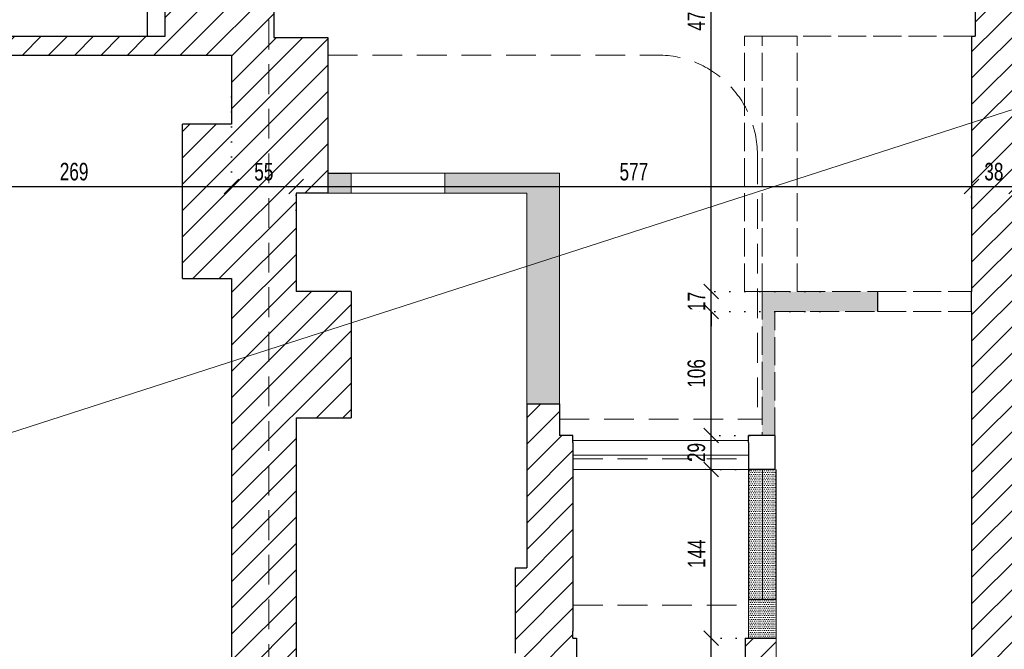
# Model space of a CAD drawing. Header units: millimetres. Extents: x 11149 to 111407, y -107619 to -23630.
# Tile 99 of 245: x 12814 to 13655, y -29240 to -28702. Entities that reach past the tile are written whole.
import ezdxf

# ---------------------------------------------------------------- set-up
doc = ezdxf.new("R2010")
doc.units = ezdxf.units.MM
doc.header["$LTSCALE"] = 2
for name, pattern in [('ACAD_ISO02W100', [15, 12, -3]), ('DOT', [6.35, 0, -6.35]), ('HIDDENX2', [19.05, 12.7, -6.35])]:
    doc.linetypes.add(name, pattern=pattern)
doc.layers.get('0').update_dxf_attribs({"plot": 0})
doc.layers.get('Defpoints').update_dxf_attribs({"color": 1})
for name, color, linetype in [('3DPLAN_A_KRESKOWANIE 1', 253, 'Continuous'), ('3DPLAN_K_DZIAŁOWA NISKIE', 134, 'Continuous'), ('3DPLAN_K_NOŚNA', 7, 'Continuous'), ('A_SCHODY', 6, 'Continuous')]:
    doc.layers.add(name, color=color, linetype=linetype)
for name, color, linetype, lineweight in [('3DPLAN_A_OKNA', 153, 'Continuous', 5), ('3DPLAN_A_WYSOKOŚCI ZMIANA', 144, 'HIDDENX2', 5), ('A_WYBURZENIA', 6, 'Continuous', 0), ('A_ściany mur', 2, 'Continuous', 30), ('AW_CERAMIKA', 6, 'Continuous', 9), ('e-cad_wymiary', 4, 'Continuous', 9), ('Opisy', 7, 'Continuous', 13)]:
    doc.layers.add(name, color=color, linetype=linetype, lineweight=lineweight)
doc.styles.add('e-cad_1', font='arial.ttf', dxfattribs={"width": 0.7})
doc.dimstyles.new('e-cad_1_100_[cm]', dxfattribs={"dimscale": 10, "dimtxt": 1.5, "dimasz": 1.25, "dimexe": 1.25, "dimexo": 0.625, "dimgap": 0.5, "dimtad": 1, "dimdec": 0, "dimrnd": 1, "dimzin": 1, "dimtxsty": 'e-cad_1', "dimblk": 'OBLIQUE', "dimcen": 2.5, "dimclrd": 256, "dimclre": 252, "dimclrt": 7, "dimadec": 0, "dimazin": 0, "dimtfac": 1, "dimtix": 1, "dimtmove": 2, "dimatfit": 3, "dimldrblk": 'NONE', "dimfxl": 60, "dimfxlon": 1, "dimarcsym": 0})
pattern_1 = [(0, (-3728.1577, -5249.0212), (0.79375, 1.5875), [0, -1.5875])]

# ---------------------------------------------------------------- blocks, each defined once
blk = doc.blocks.new('_OBLIQUE')
at = {"color": 0, "linetype": 'ByBlock', "lineweight": -2}
blk.add_line((-0.5, -0.5), (0.5, 0.5), dxfattribs=at)
blk = doc.blocks.new('*D425')
at = {"layer": 'Defpoints', "color": 0}
for p in [(13404.6, -29229.89), (13445.02, -29229.89), (13499.99, -29316.89)]:
    blk.add_point(p, dxfattribs=at)
at = {"layer": 'e-cad_wymiary', "color": 252, "linetype": 'DOT', "lineweight": -2}
for p, q in [((13438.77, -29229.89), (13392.1, -29229.89)), ((13493.74, -29316.89), (13392.1, -29316.89))]:
    blk.add_line(p, q, dxfattribs=at)
at = {"layer": 'e-cad_wymiary', "lineweight": -2}
blk.add_line((13404.6, -29316.89), (13404.6, -29229.89), dxfattribs=at)
at = {"layer": 'e-cad_wymiary', "lineweight": -2, "xscale": 12.5, "yscale": 12.5, "zscale": 12.5}
for p, rotation in [((13404.6, -29229.89), 90), ((13404.6, -29316.89), 270)]:
    blk.add_blockref('_OBLIQUE', p, dxfattribs=dict(at, rotation=rotation))
at = {"layer": 'e-cad_wymiary', "color": 7, "insert": (13391.94, -29273.39), "char_height": 15, "attachment_point": 5, "rotation": 90, "style": 'e-cad_1'}
blk.add_mtext('87', dxfattribs=at)
blk = doc.blocks.new('_None')
blk = doc.blocks.new('*D426')
at = {"layer": 'Defpoints', "color": 0}
for p in [(13404.6, -29085.89), (13444.49, -29085.89), (13445.02, -29229.89)]:
    blk.add_point(p, dxfattribs=at)
at = {"layer": 'e-cad_wymiary', "color": 252, "linetype": 'DOT', "lineweight": -2}
for p, q in [((13438.24, -29085.89), (13392.1, -29085.89)), ((13438.77, -29229.89), (13392.1, -29229.89))]:
    blk.add_line(p, q, dxfattribs=at)
at = {"layer": 'e-cad_wymiary', "lineweight": -2}
blk.add_line((13404.6, -29229.89), (13404.6, -29085.89), dxfattribs=at)
at = {"layer": 'e-cad_wymiary', "lineweight": -2, "xscale": 12.5, "yscale": 12.5, "zscale": 12.5}
for p, rotation in [((13404.6, -29085.89), 90), ((13404.6, -29229.89), 270)]:
    blk.add_blockref('_OBLIQUE', p, dxfattribs=dict(at, rotation=rotation))
at = {"layer": 'e-cad_wymiary', "color": 7, "insert": (13392.07, -29157.89), "char_height": 15, "attachment_point": 5, "rotation": 90, "style": 'e-cad_1'}
blk.add_mtext('144', dxfattribs=at)
blk = doc.blocks.new('*D427')
at = {"layer": 'Defpoints', "color": 0}
for p in [(13404.6, -29056.89), (13443.72, -29056.89), (13444.49, -29085.89)]:
    blk.add_point(p, dxfattribs=at)
at = {"layer": 'e-cad_wymiary', "color": 252, "linetype": 'DOT', "lineweight": -2}
for p, q in [((13437.47, -29056.89), (13392.1, -29056.89)), ((13438.24, -29085.89), (13392.1, -29085.89))]:
    blk.add_line(p, q, dxfattribs=at)
at = {"layer": 'e-cad_wymiary', "lineweight": -2}
blk.add_line((13404.6, -29085.89), (13404.6, -29056.89), dxfattribs=at)
at = {"layer": 'e-cad_wymiary', "lineweight": -2, "xscale": 12.5, "yscale": 12.5, "zscale": 12.5}
for p, rotation in [((13404.6, -29056.89), 90), ((13404.6, -29085.89), 270)]:
    blk.add_blockref('_OBLIQUE', p, dxfattribs=dict(at, rotation=rotation))
at = {"layer": 'e-cad_wymiary', "color": 7, "insert": (13391.94, -29071.39), "char_height": 15, "attachment_point": 5, "rotation": 90, "style": 'e-cad_1'}
blk.add_mtext('29', dxfattribs=at)
blk = doc.blocks.new('*D428')
at = {"layer": 'Defpoints', "color": 0}
for p in [(13404.6, -28950.89), (13503.49, -28950.89), (13443.72, -29056.89)]:
    blk.add_point(p, dxfattribs=at)
at = {"layer": 'e-cad_wymiary', "color": 252, "linetype": 'DOT', "lineweight": -2}
for p, q in [((13497.24, -28950.89), (13392.1, -28950.89)), ((13437.47, -29056.89), (13392.1, -29056.89))]:
    blk.add_line(p, q, dxfattribs=at)
at = {"layer": 'e-cad_wymiary', "lineweight": -2}
blk.add_line((13404.6, -29056.89), (13404.6, -28950.89), dxfattribs=at)
at = {"layer": 'e-cad_wymiary', "lineweight": -2, "xscale": 12.5, "yscale": 12.5, "zscale": 12.5}
for p, rotation in [((13404.6, -28950.89), 90), ((13404.6, -29056.89), 270)]:
    blk.add_blockref('_OBLIQUE', p, dxfattribs=dict(at, rotation=rotation))
at = {"layer": 'e-cad_wymiary', "color": 7, "insert": (13391.94, -29003.89), "char_height": 15, "attachment_point": 5, "rotation": 90, "style": 'e-cad_1'}
blk.add_mtext('106', dxfattribs=at)
blk = doc.blocks.new('*D429')
at = {"layer": 'Defpoints', "color": 0}
for p in [(13404.6, -28933.89), (13503.49, -28933.89), (13503.49, -28950.89)]:
    blk.add_point(p, dxfattribs=at)
at = {"layer": 'e-cad_wymiary', "lineweight": -2}
for p, q in [((13404.6, -28933.89), (13404.6, -28921.39)), ((13404.6, -28950.89), (13404.6, -28933.89)), ((13404.6, -28950.89), (13404.6, -28963.39))]:
    blk.add_line(p, q, dxfattribs=at)
at = {"layer": 'e-cad_wymiary', "color": 252, "linetype": 'DOT', "lineweight": -2}
for p, q in [((13497.24, -28933.89), (13392.1, -28933.89)), ((13497.24, -28950.89), (13392.1, -28950.89))]:
    blk.add_line(p, q, dxfattribs=at)
at = {"layer": 'e-cad_wymiary', "lineweight": -2, "xscale": 12.5, "yscale": 12.5, "zscale": 12.5}
for p, rotation in [((13404.6, -28933.89), 270), ((13404.6, -28950.89), 90)]:
    blk.add_blockref('_OBLIQUE', p, dxfattribs=dict(at, rotation=rotation))
at = {"layer": 'e-cad_wymiary', "color": 7, "insert": (13392.07, -28942.39), "char_height": 15, "attachment_point": 5, "rotation": 90, "style": 'e-cad_1'}
blk.add_mtext('17', dxfattribs=at)
blk = doc.blocks.new('*D430')
at = {"layer": 'Defpoints', "color": 0}
for p in [(13404.6, -28463.89), (13508.93, -28463.89), (13503.49, -28933.89)]:
    blk.add_point(p, dxfattribs=at)
at = {"layer": 'e-cad_wymiary', "color": 252, "linetype": 'DOT', "lineweight": -2}
for p, q in [((13502.68, -28463.89), (13392.1, -28463.89)), ((13497.24, -28933.89), (13392.1, -28933.89))]:
    blk.add_line(p, q, dxfattribs=at)
at = {"layer": 'e-cad_wymiary', "lineweight": -2}
blk.add_line((13404.6, -28933.89), (13404.6, -28463.89), dxfattribs=at)
at = {"layer": 'e-cad_wymiary', "lineweight": -2, "xscale": 12.5, "yscale": 12.5, "zscale": 12.5}
for p, rotation in [((13404.6, -28463.89), 90), ((13404.6, -28933.89), 270)]:
    blk.add_blockref('_OBLIQUE', p, dxfattribs=dict(at, rotation=rotation))
at = {"layer": 'e-cad_wymiary', "color": 7, "insert": (13391.94, -28698.89), "char_height": 15, "attachment_point": 5, "rotation": 90, "style": 'e-cad_1'}
blk.add_mtext('470', dxfattribs=at)
blk = doc.blocks.new('*D490')
at = {"layer": 'Defpoints', "color": 0}
for p in [(12994.84, -28761.39), (12725.84, -28798.19), (12994.84, -28844.22)]:
    blk.add_point(p, dxfattribs=at)
at = {"layer": 'e-cad_wymiary', "color": 252, "linetype": 'DOT', "lineweight": -2}
for p, q in [((12994.84, -28767.64), (12994.84, -28856.72)), ((12725.84, -28804.44), (12725.84, -28856.72))]:
    blk.add_line(p, q, dxfattribs=at)
at = {"layer": 'e-cad_wymiary', "lineweight": -2}
blk.add_line((12725.84, -28844.22), (12994.84, -28844.22), dxfattribs=at)
at = {"layer": 'e-cad_wymiary', "lineweight": -2, "xscale": 12.5, "yscale": 12.5, "zscale": 12.5, "rotation": 180}
blk.add_blockref('_OBLIQUE', (12725.84, -28844.22), dxfattribs=at)
at = {"layer": 'e-cad_wymiary', "lineweight": -2, "xscale": 12.5, "yscale": 12.5, "zscale": 12.5}
blk.add_blockref('_OBLIQUE', (12994.84, -28844.22), dxfattribs=at)
at = {"layer": 'e-cad_wymiary', "color": 7, "insert": (12860.34, -28831.56), "char_height": 15, "attachment_point": 5, "style": 'e-cad_1'}
blk.add_mtext('269', dxfattribs=at)
blk = doc.blocks.new('*D491')
at = {"layer": 'Defpoints', "color": 0}
for p in [(12994.84, -28761.39), (13049.99, -28844.22), (13049.99, -28870.59)]:
    blk.add_point(p, dxfattribs=at)
at = {"layer": 'e-cad_wymiary', "color": 252, "linetype": 'DOT', "lineweight": -2}
for p, q in [((12994.84, -28767.64), (12994.84, -28856.72)), ((13049.99, -28864.34), (13049.99, -28831.72))]:
    blk.add_line(p, q, dxfattribs=at)
at = {"layer": 'e-cad_wymiary', "lineweight": -2}
blk.add_line((12994.84, -28844.22), (13049.99, -28844.22), dxfattribs=at)
at = {"layer": 'e-cad_wymiary', "lineweight": -2, "xscale": 12.5, "yscale": 12.5, "zscale": 12.5, "rotation": 180}
blk.add_blockref('_OBLIQUE', (12994.84, -28844.22), dxfattribs=at)
at = {"layer": 'e-cad_wymiary', "lineweight": -2, "xscale": 12.5, "yscale": 12.5, "zscale": 12.5}
blk.add_blockref('_OBLIQUE', (13049.99, -28844.22), dxfattribs=at)
at = {"layer": 'e-cad_wymiary', "color": 7, "insert": (13022.41, -28831.59), "char_height": 15, "attachment_point": 5, "style": 'e-cad_1'}
blk.add_mtext('55', dxfattribs=at)
blk = doc.blocks.new('*D492')
at = {"layer": 'Defpoints', "color": 0}
for p in [(13626.99, -28844.22), (13626.99, -28859.2), (13049.99, -28870.59)]:
    blk.add_point(p, dxfattribs=at)
at = {"layer": 'e-cad_wymiary', "color": 252, "linetype": 'DOT', "lineweight": -2}
for p, q in [((13049.99, -28864.34), (13049.99, -28831.72)), ((13626.99, -28852.95), (13626.99, -28831.72))]:
    blk.add_line(p, q, dxfattribs=at)
at = {"layer": 'e-cad_wymiary', "lineweight": -2}
blk.add_line((13049.99, -28844.22), (13626.99, -28844.22), dxfattribs=at)
at = {"layer": 'e-cad_wymiary', "lineweight": -2, "xscale": 12.5, "yscale": 12.5, "zscale": 12.5, "rotation": 180}
blk.add_blockref('_OBLIQUE', (13049.99, -28844.22), dxfattribs=at)
at = {"layer": 'e-cad_wymiary', "lineweight": -2, "xscale": 12.5, "yscale": 12.5, "zscale": 12.5}
blk.add_blockref('_OBLIQUE', (13626.99, -28844.22), dxfattribs=at)
at = {"layer": 'e-cad_wymiary', "color": 7, "insert": (13338.49, -28831.59), "char_height": 15, "attachment_point": 5, "style": 'e-cad_1'}
blk.add_mtext('577', dxfattribs=at)
blk = doc.blocks.new('*D493')
at = {"layer": 'Defpoints', "color": 0}
for p in [(13664.99, -28844.22), (13664.99, -28844.22), (13626.99, -28859.2)]:
    blk.add_point(p, dxfattribs=at)
at = {"layer": 'e-cad_wymiary', "color": 252, "linetype": 'DOT', "lineweight": -2}
for p, q in [((13626.99, -28852.95), (13626.99, -28831.72)), ((13664.99, -28837.97), (13664.99, -28831.72))]:
    blk.add_line(p, q, dxfattribs=at)
at = {"layer": 'e-cad_wymiary', "lineweight": -2}
blk.add_line((13626.99, -28844.22), (13664.99, -28844.22), dxfattribs=at)
at = {"layer": 'e-cad_wymiary', "lineweight": -2, "xscale": 12.5, "yscale": 12.5, "zscale": 12.5, "rotation": 180}
blk.add_blockref('_OBLIQUE', (13626.99, -28844.22), dxfattribs=at)
at = {"layer": 'e-cad_wymiary', "lineweight": -2, "xscale": 12.5, "yscale": 12.5, "zscale": 12.5}
blk.add_blockref('_OBLIQUE', (13664.99, -28844.22), dxfattribs=at)
at = {"layer": 'e-cad_wymiary', "color": 7, "insert": (13645.99, -28831.56), "char_height": 15, "attachment_point": 5, "style": 'e-cad_1'}
blk.add_mtext('38', dxfattribs=at)

msp = doc.modelspace()

# ---------------------------------------------------------------- hatches: boundary and pattern name
at = {"layer": '3DPLAN_A_KRESKOWANIE 1'}
h = msp.add_hatch(dxfattribs=at)
h.set_pattern_fill('ANSI31', color=256, scale=5, style=0)
h.set_pattern_definition([(45, (15147.047, -29342.012), (-11.22532, 11.22532), [])])
h.paths.add_polyline_path([(15208.99, -29306.89), (15087.99, -29306.89), (15087.99, -29384.89), (15208.99, -29384.89)])
h.paths.add_polyline_path([(16677.49, -29121.89), (16623.99, -29121.89), (16623.99, -29308.89), (16290.99, -29308.89), (16290.99, -29384.89), (16677.49, -29384.89)])
h.paths.add_polyline_path([(16115.99, -29308.89), (16047.99, -29308.89), (16047.99, -29148.89), (16014.99, -29148.89), (16014.99, -29308.89), (15977.99, -29308.89), (15977.99, -29384.89), (16115.99, -29384.89)])
h.paths.add_polyline_path([(15802.99, -29308.89), (15767.99, -29308.89), (15767.99, -28746.89), (15772.99, -28746.89), (15772.99, -28712.89), (15691.99, -28712.89), (15691.99, -28642.89), (15671.99, -28642.89), (15671.99, -28710.89), (15658.99, -28710.89), (15658.99, -28746.89), (15736.99, -28746.89), (15736.99, -29058.89), (15726.99, -29058.89), (15726.99, -29069.89), (15736.99, -29069.89), (15736.99, -29306.89), (15689.99, -29306.89), (15689.99, -29384.89), (15802.99, -29384.89)])
h.paths.add_polyline_path([(16443.99, -28715.89), (16348.99, -28715.89), (16348.99, -28647.89), (16324.99, -28647.89), (16324.99, -28715.89), (16097.99, -28715.89), (16097.99, -28691.89), (16056.99, -28691.89), (16056.99, -28450.89), (16068.99, -28450.89), (16068.99, -28440.89), (16324.99, -28440.89), (16324.99, -28557.89), (16348.99, -28557.89), (16348.99, -28439.89), (16623.99, -28439.89), (16623.99, -28481.89), (16677.49, -28481.89), (16677.49, -28090.89), (16618.99, -28090.89), (16618.99, -28420.89), (15614.99, -28420.89), (15614.99, -28441.89), (15671.99, -28441.89), (15671.99, -28522.89), (15691.99, -28522.89), (15691.99, -28438.89), (16026.99, -28438.89), (16026.99, -28712.89), (15892.99, -28712.89), (15892.99, -28746.89), (16014.99, -28746.89), (16014.99, -28802.89), (16047.99, -28802.89), (16047.99, -28747.89), (16069.99, -28747.89), (16069.99, -28744.89), (16443.99, -28744.89)])
h.paths.add_polyline_path([(16677.49, -28681.89), (16623.99, -28681.89), (16623.99, -28715.89), (16533.99, -28715.89), (16533.99, -28744.89), (16623.99, -28744.89), (16623.99, -28782.89), (16677.49, -28782.89)])
h.paths.add_polyline_path([(16677.49, -28566.89), (16623.99, -28566.89), (16623.99, -28601.89), (16677.49, -28601.89)])
h.paths.add_polyline_path([(16677.49, -28867.89), (16623.99, -28867.89), (16623.99, -28916.89), (16677.49, -28916.89)])
h.paths.add_polyline_path([(16677.49, -27805.89), (15967.99, -27805.89), (15967.99, -27862.89), (16618.99, -27862.89), (16618.99, -27970.89), (16677.49, -27970.89)])
h.paths.add_polyline_path([(15500.99, -27805.89), (15380.99, -27805.89), (15380.99, -27867.89), (15454.99, -27867.89), (15454.99, -28420.89), (14450.99, -28420.89), (14450.99, -28435.89), (14331.99, -28435.89), (14331.99, -28420.89), (14227.99, -28420.89), (14227.99, -28435.89), (14207.99, -28435.89), (14207.99, -28467.89), (14230.99, -28467.89), (14230.99, -28496.89), (14276.99, -28496.89), (14276.99, -28467.89), (14827.99, -28467.89), (14827.99, -28490.89), (14866.99, -28490.89), (14866.99, -28439.89), (15420.99, -28439.89), (15420.99, -28504.89), (15467.99, -28504.89), (15467.99, -28441.89), (15494.99, -28441.89), (15494.99, -28420.89), (15467.99, -28420.89), (15467.99, -27862.89), (15500.99, -27862.89)])
h.paths.add_polyline_path([(15792.99, -27805.89), (15675.99, -27805.89), (15675.99, -27862.89), (15792.99, -27862.89)])
h.paths.add_polyline_path([(14935.99, -28756.89), (15425.99, -28756.89), (15425.99, -29306.89), (15383.99, -29306.89), (15383.99, -29384.89), (15514.99, -29384.89), (15514.99, -29306.89), (15441.99, -29306.89), (15441.99, -29069.89), (15636.99, -29069.89), (15636.99, -29058.89), (15441.99, -29058.89), (15441.99, -28772.89), (15466.99, -28772.89), (15466.99, -28746.89), (15568.99, -28746.89), (15568.99, -28710.89), (15467.99, -28710.89), (15467.99, -28677.89), (15420.99, -28677.89), (15420.99, -28720.89), (14866.99, -28720.89), (14866.99, -28640.89), (14827.99, -28640.89), (14827.99, -28721.89), (14417.99, -28721.89), (14417.99, -28756.89), (14765.99, -28756.89), (14765.99, -28833.89), (14935.99, -28833.89)])
h.paths.add_polyline_path([(14912.99, -29306.89), (14891.99, -29306.89), (14891.99, -28974.89), (14421.99, -28974.89), (14421.99, -28984.89), (14884.99, -28984.89), (14884.99, -29310.89), (14777.99, -29310.89), (14777.99, -29384.89), (14912.99, -29384.89)])
h.paths.add_polyline_path([(14602.99, -29310.89), (14487.99, -29310.89), (14487.99, -29384.89), (14602.99, -29384.89)])
h.paths.add_polyline_path([(14312.99, -29310.89), (14262.99, -29310.89), (14262.99, -28984.89), (14341.99, -28984.89), (14341.99, -28974.89), (14262.99, -28974.89), (14262.99, -28756.89), (14297.99, -28756.89), (14297.99, -28721.89), (14276.99, -28721.89), (14276.99, -28667.89), (14228.99, -28667.89), (14228.99, -28721.89), (13922.99, -28721.89), (13922.99, -28754.89), (13935.99, -28754.89), (13935.99, -28884.89), (13953.99, -28884.89), (13953.99, -28754.89), (14226.99, -28754.89), (14226.99, -29323.89), (14186.99, -29323.89), (14186.99, -29384.89), (14312.99, -29384.89)])
h.paths.add_polyline_path([(14011.99, -29323.89), (13953.99, -29323.89), (13953.99, -28979.89), (13935.99, -28979.89), (13935.99, -29320.89), (13895.99, -29320.89), (13895.99, -29384.89), (14011.99, -29384.89)])
h.paths.add_polyline_path([(13720.99, -29320.89), (13668.99, -29320.89), (13668.99, -29039.89), (13722.99, -29039.89), (13722.99, -28875.89), (13664.99, -28875.89), (13664.99, -28769.89), (13673.99, -28769.89), (13673.99, -28754.89), (13832.99, -28754.89), (13832.99, -28721.89), (13810.99, -28721.89), (13810.99, -28684.89), (13793.99, -28684.89), (13793.99, -28721.89), (13683.99, -28721.89), (13683.99, -28682.89), (13649.99, -28682.89), (13629.99, -28682.89), (13629.99, -28715.89), (13626.99, -28715.89), (13626.99, -28933.89), (13626.99, -28950.89), (13626.99, -29316.89), (13584.99, -29316.89), (13584.99, -29384.89), (13720.99, -29384.89)])
h.paths.add_polyline_path([(13668.99, -27956.89), (13700.99, -27956.89), (13700.99, -27866.89), (13703.99, -27866.89), (13703.99, -27805.89), (13681.49, -27805.89), (13681.49, -27747.89), (13559.97, -27747.89), (13559.97, -27794.89), (13623.99, -27794.89), (13623.99, -27856.89), (13640.99, -27856.89), (13640.99, -28135.89), (13216.99, -28135.89), (13216.99, -28434.89), (13209.99, -28434.89), (13209.99, -28463.89), (13216.99, -28463.89), (13305.2, -28463.89), (13305.2, -28429.89), (13252.2, -28429.89), (13252.2, -28179.89), (13371.2, -28179.89), (13371.2, -28242.89), (13424.2, -28242.89), (13424.2, -28429.89), (13395.2, -28429.89), (13395.2, -28463.89), (13521.99, -28463.89), (13521.99, -28429.89), (13434.99, -28429.89), (13434.99, -28240.89), (13487.99, -28240.89), (13487.99, -28181.89), (13633.99, -28181.89), (13633.99, -28242.89), (13633.99, -28416.89), (13620.99, -28416.89), (13620.99, -28429.89), (13611.99, -28429.89), (13611.99, -28463.89), (13629.99, -28463.89), (13629.99, -28532.89), (13649.99, -28532.89), (13649.99, -28521.89), (13683.99, -28521.89), (13683.99, -28467.89), (13793.99, -28467.89), (13793.99, -28534.89), (13810.99, -28534.89), (13810.99, -28467.89), (13836.99, -28467.89), (13836.99, -28435.89), (13668.99, -28435.89)])
h.paths.add_polyline_path([(14010.99, -27805.89), (13878.99, -27805.89), (13878.99, -27866.89), (13932.99, -27866.89), (13932.99, -28435.89), (13921.99, -28435.89), (13921.99, -28467.89), (14077.99, -28467.89), (14077.99, -28435.89), (13960.99, -28435.89), (13960.99, -27867.89), (14010.99, -27867.89)])
h.paths.add_polyline_path([(14308.99, -27805.89), (14185.99, -27805.89), (14185.99, -27867.89), (14308.99, -27867.89)])
h.paths.add_polyline_path([(14607.99, -27805.89), (14483.99, -27805.89), (14483.99, -27867.89), (14607.99, -27867.89)])
h.paths.add_polyline_path([(14903.99, -27805.89), (14782.99, -27805.89), (14782.99, -27867.89), (14903.99, -27867.89)])
h.paths.add_polyline_path([(15205.99, -27805.89), (15078.99, -27805.89), (15078.99, -27867.89), (15205.99, -27867.89)])
h.paths.add_polyline_path([(12480.84, -29301.89), (12411.84, -29301.89), (12411.84, -28913.89), (12510.99, -28913.89), (12510.99, -28896.89), (12411.99, -28896.89), (12411.99, -28889.89), (12391.99, -28889.89), (12391.99, -29317.89), (11837.99, -29317.89), (11837.99, -29070.89), (11781.49, -29070.89), (11781.49, -29384.89), (12480.84, -29384.89)])
h.paths.add_polyline_path([(12297.99, -28133.89), (11825.99, -28133.89), (11825.99, -28063.89), (11774.49, -28063.89), (11774.49, -28175.39), (11826.99, -28175.39), (11826.99, -28139.89), (12297.99, -28139.89)])
h.paths.add_polyline_path([(11825.99, -27851.89), (12410.99, -27851.89), (12410.99, -28133.89), (12387.99, -28133.89), (12387.99, -28139.89), (12410.99, -28139.89), (12410.99, -28286.89), (12426.99, -28286.89), (12426.99, -28228.89), (12531.99, -28228.89), (12531.99, -28218.89), (12420.99, -28218.89), (12420.99, -28006.89), (12456.99, -28006.89), (12456.99, -27863.89), (12456.99, -27805.89), (11774.49, -27805.89), (11774.49, -27888.89), (11825.99, -27888.89)])
h.paths.add_polyline_path([(12769.99, -27805.89), (12661.49, -27805.89), (12626.99, -27805.89), (12626.99, -27863.89), (12769.99, -27863.89)])
h.paths.add_polyline_path([(13027.49, -27747.89), (13027.49, -27805.89), (13026.62, -27805.89), (12939.99, -27805.89), (12939.99, -27832.39), (12939.99, -27837.39), (12939.99, -27863.89), (12939.99, -27933.89), (12975.99, -27933.89), (12975.99, -28098.89), (12975.99, -28116.34), (12975.99, -28218.89), (12778.19, -28218.89), (12768.19, -28218.89), (12669.19, -28218.89), (12631.99, -28218.89), (12631.99, -28220.23), (12631.99, -28227.55), (12631.99, -28228.89), (12648.99, -28228.89), (12648.99, -28462.89), (12689.46, -28462.89), (12694.99, -28462.89), (12694.99, -28448.19), (12694.99, -28441.59), (12694.99, -28426.89), (12689.46, -28426.89), (12667.99, -28426.89), (12667.99, -28375.66), (12667.99, -28325.66), (12667.99, -28237.89), (12842.99, -28237.89), (12851.99, -28237.89), (12979.99, -28237.89), (12979.99, -28266.81), (12979.99, -28305.03), (12979.99, -28326.89), (12979.99, -28339.89), (12979.99, -28368.31), (12979.99, -28406.53), (12979.99, -28426.89), (12851.99, -28426.89), (12842.99, -28426.89), (12784.99, -28426.89), (12784.99, -28441.59), (12784.99, -28448.19), (12784.99, -28462.89), (12784.99, -28541.89), (12789.73, -28541.89), (12797.24, -28541.89), (12801.99, -28541.89), (12801.99, -28461.89), (12922.99, -28461.89), (12937.99, -28461.89), (12937.99, -28505.89), (13026.62, -28505.89), (13030.99, -28505.89), (13030.99, -28463.89), (13089.99, -28463.89), (13089.99, -28452.39), (13089.99, -28446.38), (13089.99, -28434.89), (13070.99, -28434.89), (13070.99, -28421.89), (13057.99, -28421.89), (13057.99, -27857.89), (13067.99, -27857.89), (13067.99, -27794.89), (13073.99, -27794.89), (13073.99, -27747.89), (13062.49, -27747.89)])
h.paths.add_polyline_path([(13212, -27747.89), (13444.97, -27747.89), (13444.97, -27767.89), (13444.97, -27772.89), (13444.97, -27794.89), (13312.02, -27794.89), (13301.84, -27794.89), (13199.99, -27794.89), (13199.99, -27747.89)])
h.paths.add_polyline_path([(12783.84, -29301.89), (12725.84, -29301.89), (12725.84, -28870.89), (12709.99, -28870.89), (12709.99, -28896.89), (12609.99, -28896.89), (12609.99, -28913.89), (12709.84, -28913.89), (12709.84, -29301.89), (12653.84, -29301.89), (12653.84, -29384.89), (12783.84, -29384.89)])
h.paths.add_polyline_path([(13499.99, -29316.89), (13465.99, -29316.89), (13465.99, -29245.89), (13459.99, -29245.89), (13459.99, -29229.89), (13436.49, -29229.89), (13433.49, -29229.89), (13433.49, -29384.89), (13499.99, -29384.89)])
h.paths.add_polyline_path([(13076.99, -28849.89), (13049.99, -28849.89), (13049.99, -28933.89), (13096.99, -28933.89), (13096.99, -29041.89), (13049.99, -29041.89), (13049.99, -29319.89), (13104.99, -29319.89), (13104.99, -29384.89), (12956.84, -29384.89), (12956.84, -29301.89), (12994.84, -29301.89), (12994.84, -28922.89), (12952.84, -28922.89), (12952.84, -28790.89), (12994.84, -28790.89), (12994.84, -28731.89), (12725.84, -28731.89), (12725.84, -28772.89), (12709.99, -28772.89), (12709.99, -28746.89), (12685.99, -28746.89), (12685.99, -28715.89), (12784.99, -28715.89), (12784.99, -28691.89), (12801.99, -28691.89), (12801.99, -28715.89), (12937.99, -28715.89), (12937.99, -28683.89), (13030.99, -28683.89), (13030.99, -28716.89), (13076.99, -28716.89), (13076.99, -28832.89)])
h.paths.add_polyline_path([(13227.99, -29319.89), (13187.99, -29319.89), (13187.99, -29384.89), (13289.49, -29384.89), (13289.49, -29229.89), (13286.49, -29229.89), (13286.49, -29223.89), (13286.49, -29062.89), (13286.49, -29056.89), (13274.99, -29056.89), (13274.99, -29029.93), (13246.99, -29029.93), (13246.99, -29169.89), (13236.99, -29169.89), (13236.99, -29242.89), (13227.99, -29242.89)])
h.paths.add_polyline_path([(12383.99, -28455.89), (12401.99, -28455.81), (12401.99, -28523.89), (12426.99, -28523.89), (12426.99, -28376.89), (12410.99, -28376.89), (12410.99, -28408.89), (12393.99, -28408.89), (12393.99, -28418.89), (11826.99, -28418.89), (11826.99, -28350.39), (11774.49, -28350.39), (11774.49, -28429.89), (11562.49, -28429.89), (11562.49, -28493.89), (11595.99, -28493.89), (11595.99, -28452.89), (11776.99, -28452.89), (11776.99, -28490.89), (11826.99, -28490.89), (11826.99, -28455.89)])
h.paths.add_polyline_path([(12401.99, -28658.89), (12401.99, -28679.89), (12383.99, -28679.89), (12341.99, -28679.89), (12341.99, -28709.89), (11826.99, -28709.89), (11826.99, -28670.89), (11776.99, -28670.89), (11776.99, -28709.89), (11595.99, -28709.89), (11595.99, -28673.89), (11562.49, -28673.89), (11562.49, -28763.89), (11781.49, -28763.89), (11781.49, -28800.89), (11837.99, -28800.89), (11837.99, -28746.89), (12391.99, -28746.89), (12391.99, -28790.89), (12411.99, -28790.89), (12411.99, -28762.89), (12427.99, -28762.89), (12427.99, -28746.89), (12568.99, -28746.89), (12568.99, -28715.89), (12455.99, -28715.89), (12455.99, -28670.89), (12426.99, -28670.89), (12426.99, -28658.89)])
at = {"layer": 'A_WYBURZENIA', "transparency": 33554687}
h = msp.add_hatch(dxfattribs=at)
h.set_pattern_fill('DOTS', color=256)
h.set_pattern_definition(pattern_1)
h.paths.add_polyline_path([(13274.99, -28832.89), (13176.99, -28832.89), (13176.99, -28849.89), (13246.99, -28849.89), (13246.99, -29029.93), (13274.99, -29029.93), (13274.99, -28832.89)], is_closed=False)
h.paths.add_polyline_path([(13096.99, -28832.89), (13076.99, -28832.89), (13076.99, -28849.89), (13096.99, -28849.89), (13096.99, -28832.89)], is_closed=False)
h = msp.add_hatch(dxfattribs=at)
h.set_pattern_fill('DOTS', color=256)
h.set_pattern_definition(pattern_1)
h.paths.add_polyline_path([(13436.49, -29073.59), (13436.49, -29076.89), (13443.99, -29076.89), (13443.99, -29056.89), (13436.49, -29056.89), (13436.49, -29061.28)])
h.paths.add_polyline_path([(13458.99, -29082.04), (13458.99, -29079.89), (13452.47, -29079.89), (13452.47, -29082.04), (13454.62, -29082.04), (13454.62, -29083.11), (13457.84, -29083.11), (13457.84, -29082.04)])
h.paths.add_polyline_path([(13458.99, -29082.04), (13457.84, -29082.04), (13457.84, -29083.11), (13454.62, -29083.11), (13454.62, -29082.04), (13452.47, -29082.04), (13452.47, -29079.89), (13458.99, -29079.89)])
h.paths.add_polyline_path([(13447.99, -28933.89), (13546.99, -28933.89), (13546.99, -28950.89), (13458.99, -28950.89), (13458.99, -29056.89), (13447.99, -29056.89)])
h.paths.add_polyline_path([(13436.49, -29076.89), (13443.99, -29076.89), (13443.99, -29056.89), (13436.49, -29056.89)])
h = msp.add_hatch(dxfattribs=at)
h.set_pattern_fill('DOTS', color=256)
h.set_pattern_definition(pattern_1)
h.paths.add_polyline_path([(13436.49, -29196.89), (13448.24, -29196.89), (13448.24, -29085.89), (13436.49, -29085.89), (13436.49, -29196.89)], is_closed=False)
h.paths.add_polyline_path([(13448.24, -29196.89), (13459.99, -29196.89), (13459.99, -29138.62, -0.015852), (13456.23, -29138.66, -0.010158), (13459.99, -29138.62), (13459.99, -29085.89), (13448.24, -29085.89), (13448.24, -29196.89)], is_closed=False)
h = msp.add_hatch(dxfattribs=at)
h.set_pattern_fill('DOTS', color=256)
h.set_pattern_definition(pattern_1)
h.paths.add_polyline_path([(13436.49, -29201.89), (13436.49, -29223.89), (13436.49, -29229.89), (13459.99, -29229.89), (13459.99, -29196.89), (13448.24, -29196.89), (13436.49, -29196.89)])

# ---------------------------------------------------------------- linework, layer by layer
at = {"layer": '3DPLAN_A_OKNA'}
msp.add_line((13448.24, -29196.89), (13448.24, -29085.89), dxfattribs=at)
at = {"layer": '3DPLAN_A_WYSOKOŚCI ZMIANA'}
for p, q in [((13026.62, -29717.68), (13026.62, -27392.5)), ((13076.99, -28731.89), (13358.99, -28731.89)), ((13443.99, -28816.89), (13443.99, -29042.89)), ((13274.99, -29042.89), (13447.99, -29042.89)), ((13286.49, -29076.89), (13436.49, -29076.89)), ((13286.49, -29201.89), (13436.49, -29201.89))]:
    msp.add_line(p, q, dxfattribs=at)
msp.add_arc((13358.99, -28816.89), 85, 0, 90, dxfattribs=at)
at = {"layer": '3DPLAN_K_DZIAŁOWA NISKIE'}
for p, q in [((13436.49, -29085.89), (13436.49, -29196.89)), ((13459.99, -29196.89), (13459.99, -29085.89))]:
    msp.add_line(p, q, dxfattribs=at)
at = {"layer": '3DPLAN_K_NOŚNA'}
for p, q in [((13076.99, -28832.89), (13096.99, -28832.89)), ((13546.99, -28950.89), (13546.99, -28933.89))]:
    msp.add_line(p, q, dxfattribs=at)
at = {"layer": 'A_SCHODY'}
msp.add_line((12922.99, -28715.89), (12922.99, -28461.89), dxfattribs=at)
at = {"layer": 'A_WYBURZENIA', "linetype": 'ACAD_ISO02W100', "transparency": 33554687}
for p, q in [((13432.99, -28933.89), (13432.99, -28715.89)), ((13432.99, -28715.89), (13477.99, -28715.89)), ((13626.99, -28715.89), (13447.99, -28715.89)), ((13447.99, -28933.89), (13447.99, -28715.89)), ((13477.99, -28933.89), (13477.99, -28715.89)), ((13432.99, -28933.89), (13447.99, -28933.89)), ((13447.99, -28933.89), (13546.99, -28933.89)), ((13447.99, -28933.89), (13447.99, -29056.89)), ((13447.99, -28933.89), (13546.99, -28933.89)), ((13546.99, -28933.89), (13626.99, -28933.89)), ((13458.99, -28950.89), (13546.99, -28950.89)), ((13458.99, -29056.89), (13458.99, -28950.89)), ((13459.99, -28950.89), (13546.99, -28950.89)), ((13546.99, -28950.89), (13626.99, -28950.89))]:
    msp.add_line(p, q, dxfattribs=at)
at = {"layer": 'A_WYBURZENIA', "transparency": 33554687}
for p, q in [((13076.99, -28832.89), (13096.99, -28832.89)), ((13096.99, -28832.89), (13096.99, -28849.89)), ((13096.99, -28832.89), (13096.99, -28849.89)), ((13096.99, -28832.89), (13176.99, -28832.89)), ((13176.99, -28832.89), (13176.99, -28849.89)), ((13176.99, -28832.89), (13274.99, -28832.89)), ((13176.99, -28832.89), (13176.99, -28849.89)), ((13176.99, -28832.89), (13274.99, -28832.89)), ((13274.99, -28832.89), (13274.99, -29029.93)), ((13076.99, -28849.89), (13096.99, -28849.89)), ((13096.99, -28849.89), (13176.99, -28849.89)), ((13176.99, -28849.89), (13246.99, -28849.89)), ((13176.99, -28849.89), (13246.99, -28849.89)), ((13246.99, -28849.89), (13246.99, -29029.93)), ((13546.99, -28950.89), (13546.99, -28933.89)), ((13436.49, -29085.89), (13436.49, -29196.89)), ((13448.24, -29196.89), (13448.24, -29085.89)), ((13459.99, -29196.89), (13459.99, -29085.89)), ((13459.99, -29196.89), (13436.49, -29196.89)), ((13436.49, -29196.89), (13436.49, -29223.89)), ((13459.99, -29196.89), (13459.99, -29245.89)), ((13436.49, -29229.89), (13436.49, -29223.89))]:
    msp.add_line(p, q, dxfattribs=at)
at = {"layer": 'A_ściany mur', "ltscale": 0.1}
for p, q in [((12937.99, -28715.89), (12937.99, -28683.89)), ((13030.99, -28683.89), (13030.99, -28716.89)), ((13629.99, -28682.89), (13629.99, -28715.89)), ((12801.99, -28715.89), (12937.99, -28715.89)), ((13030.99, -28716.89), (13076.99, -28716.89)), ((13076.99, -28716.89), (13076.99, -28849.89)), ((13626.99, -28715.89), (13629.99, -28715.89)), ((13626.99, -28715.89), (13626.99, -28933.89)), ((12725.84, -28731.89), (12994.84, -28731.89)), ((12994.84, -28731.89), (12994.84, -28790.89)), ((12952.84, -28922.89), (12952.84, -28790.89)), ((12994.84, -28790.89), (12952.84, -28790.89)), ((13076.99, -28849.89), (13049.99, -28849.89)), ((13049.99, -28849.89), (13049.99, -28933.89)), ((12952.84, -28922.89), (12994.84, -28922.89)), ((12994.84, -28922.89), (12994.84, -29301.89)), ((13096.99, -28933.89), (13049.99, -28933.89)), ((13096.99, -28933.89), (13096.99, -29041.89)), ((13626.99, -28950.89), (13626.99, -28933.89)), ((13626.99, -28950.89), (13626.99, -29316.89)), ((13246.99, -29029.93), (13246.99, -29169.89)), ((13246.99, -29029.93), (13274.99, -29029.93)), ((13274.99, -29029.93), (13274.99, -29056.89)), ((13049.99, -29041.89), (13049.99, -29319.89)), ((13049.99, -29041.89), (13096.99, -29041.89)), ((13286.49, -29056.89), (13274.99, -29056.89)), ((13286.49, -29062.89), (13286.49, -29056.89)), ((13458.99, -29056.89), (13436.49, -29056.89)), ((13436.49, -29062.89), (13436.49, -29056.89)), ((13458.99, -29056.89), (13458.99, -29085.89)), ((13286.49, -29062.89), (13286.49, -29223.89)), ((13436.49, -29062.89), (13436.49, -29085.89)), ((13458.99, -29085.89), (13436.49, -29085.89)), ((13236.99, -29169.89), (13236.99, -29242.89)), ((13236.99, -29169.89), (13246.99, -29169.89)), ((13286.49, -29229.89), (13286.49, -29223.89)), ((13286.49, -29229.89), (13289.49, -29229.89)), ((13289.49, -29229.89), (13289.49, -29384.89)), ((13433.49, -29229.89), (13433.49, -29384.89)), ((13433.49, -29229.89), (13459.99, -29229.89))]:
    msp.add_line(p, q, dxfattribs=at)
at = {"layer": 'AW_CERAMIKA'}
msp.add_line((13286.49, -29073.59), (13436.49, -29073.59), dxfattribs=at)
msp.add_lwpolyline([(13286.49, -29061.28), (13436.49, -29061.28), (13436.49, -29085.89), (13286.49, -29085.89)], close=True, dxfattribs=at)
at = {"layer": 'Opisy'}
msp.add_line((11781.49, -29384.89), (16677.49, -27805.89), dxfattribs=at)

# ---------------------------------------------------------------- dimensions: what is measured, and where the dimension line sits
at = {"layer": 'e-cad_wymiary'}
for base, p1, p2, picture, middle in [((13404.6, -28463.89), (13503.49, -28933.89), (13508.93, -28463.89), '*D430', (13391.94, -28698.89)), ((13404.6, -28933.89), (13503.49, -28950.89), (13503.49, -28933.89), '*D429', (13392.07, -28942.39)), ((13404.6, -28950.89), (13443.72, -29056.89), (13503.49, -28950.89), '*D428', (13391.94, -29003.89)), ((13404.6, -29056.89), (13444.49, -29085.89), (13443.72, -29056.89), '*D427', (13391.94, -29071.39)), ((13404.6, -29085.89), (13445.02, -29229.89), (13444.49, -29085.89), '*D426', (13392.07, -29157.89)), ((13404.6, -29229.89), (13499.99, -29316.89), (13445.02, -29229.89), '*D425', (13391.94, -29273.39))]:
    dim = msp.add_linear_dim(base=base, p1=p1, p2=p2, angle=90, dimstyle='e-cad_1_100_[cm]', dxfattribs=at)
    dim.commit()
    dim.dimension.update_dxf_attribs({"geometry": picture, "text_midpoint": middle})
for base, p1, p2, picture, middle in [((12994.84, -28844.22), (12725.84, -28798.19), (12994.84, -28761.39), '*D490', (12860.34, -28831.56)), ((13049.99, -28844.22), (12994.84, -28761.39), (13049.99, -28870.59), '*D491', (13022.41, -28831.59)), ((13626.99, -28844.22), (13049.99, -28870.59), (13626.99, -28859.2), '*D492', (13338.49, -28831.59)), ((13664.99, -28844.22), (13626.99, -28859.2), (13664.99, -28844.22), '*D493', (13645.99, -28831.56))]:
    dim = msp.add_linear_dim(base=base, p1=p1, p2=p2, dimstyle='e-cad_1_100_[cm]', dxfattribs=at)
    dim.commit()
    dim.dimension.update_dxf_attribs({"geometry": picture, "text_midpoint": middle})

doc.saveas('drawing.dxf')
